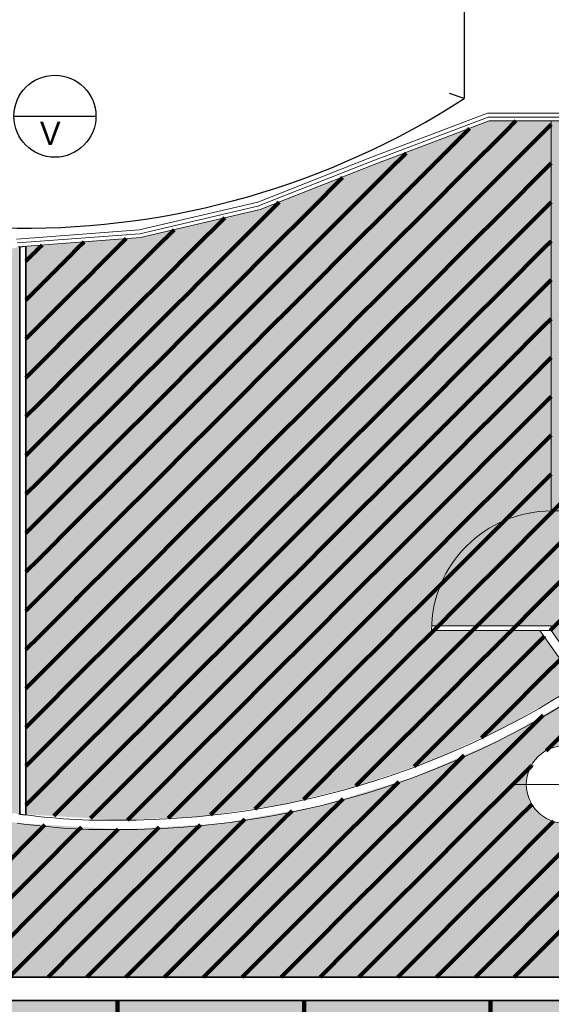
# Model space of a CAD drawing. Header units: metres. Extents: x -1 to 427, y -6 to 39.
# Tile 7 of 11: x 412.63 to 416.05, y 16.38 to 22.72. Entities that reach past the tile are written whole.
import ezdxf

# ---------------------------------------------------------------- set-up
doc = ezdxf.new("R2010")
doc.units = ezdxf.units.M
doc.linetypes.add('CONTINUA', pattern=[0])
doc.linetypes.add('PUNKT', pattern=[6.35, 0, -6.35])
for name, color, linetype, lineweight in [('P1  SOSTRE ENDERROCAT', 7, 'CONTINUA', 25), ('P1 MURS ACTUAL', 7, 'CONTINUA', 25), ('P1 MURS ENDERROCAT', 7, 'CONTINUA', 25), ('P1 PAVIMENT ENDERROCS', 7, 'CONTINUA', 25)]:
    doc.layers.add(name, color=color, linetype=linetype, lineweight=lineweight)
doc.styles.add('Century Gothic', font='txt')

# ---------------------------------------------------------------- blocks, each defined once
blk = doc.blocks.new('TRAMA_0')
at = {"layer": 'P1  SOSTRE ENDERROCAT', "color": 2, "linetype": 'CONTINUA', "lineweight": 200, "transparency": 33554687}
for p, q in [((415.75, 22), (415.8195, 22.0695)), ((415.5, 22), (415.5206, 22.0206)), ((416, 22), (416.047, 22.047)), ((415, 21.75), (415.1128, 21.8628)), ((416, 21.75), (416.047, 21.797)), ((414.5, 21.5), (414.7051, 21.7051)), ((414.25, 21.5), (414.2974, 21.5474)), ((416, 21.5), (416.047, 21.547)), ((413.75, 21.25), (413.9463, 21.4463)), ((413.5, 21.25), (413.6199, 21.3699)), ((413.25, 21.25), (413.3125, 21.3125)), ((416, 21.25), (416.047, 21.297)), ((412.75, 21.25), (412.7711, 21.2711)), ((413, 21.25), (413.0414, 21.2914)), ((416, 21), (416.047, 21.047)), ((416, 20.75), (416.047, 20.797)), ((416, 20.5), (416.047, 20.547)), ((416, 20.25), (416.047, 20.297)), ((416, 20), (416.047, 20.047)), ((416, 18.75), (416.0009, 18.7509)), ((416, 18.5), (416.1046, 18.6046)), ((415.25, 17.75), (415.487, 17.987)), ((415, 17.75), (415.0662, 17.8162)), ((416, 17.5), (416.0621, 17.5621)), ((412.75, 17.5), (412.7897, 17.5397)), ((413, 17.5), (413.0252, 17.5252)), ((413.25, 17.5), (413.2608, 17.5108)), ((413.5, 17.5), (413.5239, 17.5239)), ((413.75, 17.5), (413.7896, 17.5396))]:
    blk.add_line(p, q, dxfattribs=at)
for points in [[(415.25, 21.75), (415.5, 22), (415.5, 22)], [(415.5, 21.75), (415.75, 22), (415.75, 22)], [(415.75, 21.75), (416, 22), (416, 22)], [(414.75, 21.5), (415, 21.75), (415, 21.75)], [(415, 21.5), (415.25, 21.75), (415.25, 21.75)], [(415.25, 21.5), (415.5, 21.75), (415.5, 21.75)], [(415.5, 21.5), (415.75, 21.75), (415.75, 21.75)], [(415.75, 21.5), (416, 21.75), (416, 21.75)], [(414, 21.25), (414.25, 21.5), (414.25, 21.5)], [(414.25, 21.25), (414.5, 21.5), (414.5, 21.5)], [(414.5, 21.25), (414.75, 21.5), (414.75, 21.5)], [(414.75, 21.25), (415, 21.5), (415, 21.5)], [(415, 21.25), (415.25, 21.5), (415.25, 21.5)], [(415.25, 21.25), (415.5, 21.5), (415.5, 21.5)], [(415.5, 21.25), (415.75, 21.5), (415.75, 21.5)], [(415.75, 21.25), (416, 21.5), (416, 21.5)], [(412.667, 21.167), (412.7145, 21.2145), (412.7145, 21.2145), (412.7195, 21.2195), (412.7195, 21.2195), (412.7442, 21.2442), (412.7442, 21.2442), (412.75, 21.25), (412.75, 21.25)], [(412.75, 21), (412.8377, 21.0877), (412.8377, 21.0877), (412.8931, 21.1431), (412.8931, 21.1431), (412.9447, 21.1947), (412.9447, 21.1947), (413, 21.25), (413, 21.25)], [(413, 21), (413.0667, 21.0667), (413.0667, 21.0667), (413.1451, 21.1451), (413.1451, 21.1451), (413.25, 21.25), (413.25, 21.25)], [(413.25, 21), (413.3456, 21.0956), (413.3456, 21.0956), (413.5, 21.25), (413.5, 21.25)], [(413.5, 21), (413.546, 21.046), (413.546, 21.046), (413.75, 21.25), (413.75, 21.25)], [(413.75, 21), (414, 21.25), (414, 21.25)], [(414, 21), (414.25, 21.25), (414.25, 21.25)], [(414.25, 21), (414.5, 21.25), (414.5, 21.25)], [(414.5, 21), (414.75, 21.25), (414.75, 21.25)], [(414.75, 21), (415, 21.25), (415, 21.25)], [(415, 21), (415.25, 21.25), (415.25, 21.25)], [(415.25, 21), (415.5, 21.25), (415.5, 21.25)], [(415.5, 21), (415.75, 21.25), (415.75, 21.25)], [(415.75, 21), (416, 21.25), (416, 21.25)], [(412.667, 20.917), (412.75, 21), (412.75, 21)], [(412.75, 20.75), (412.961, 20.961), (412.961, 20.961), (413, 21), (413, 21)], [(413, 20.75), (413.0843, 20.8343), (413.0843, 20.8343), (413.2402, 20.9902), (413.2402, 20.9902), (413.25, 21), (413.25, 21)], [(413.25, 20.75), (413.4138, 20.9138), (413.4138, 20.9138), (413.5, 21), (413.5, 21)], [(413.5, 20.75), (413.5874, 20.8374), (413.5874, 20.8374), (413.7465, 20.9965), (413.7465, 20.9965), (413.75, 21), (413.75, 21)], [(413.75, 20.75), (413.761, 20.761), (413.761, 20.761), (413.9469, 20.9469), (413.9469, 20.9469), (414, 21), (414, 21)], [(414, 20.75), (414.1474, 20.8974), (414.1474, 20.8974), (414.25, 21), (414.25, 21)], [(414.25, 20.75), (414.3478, 20.8478), (414.3478, 20.8478), (414.5, 21), (414.5, 21)], [(414.5, 20.75), (414.5483, 20.7983), (414.5483, 20.7983), (414.75, 21), (414.75, 21)], [(414.75, 20.75), (415, 21), (415, 21)], [(415, 20.75), (415.25, 21), (415.25, 21)], [(415.25, 20.75), (415.5, 21), (415.5, 21)], [(415.5, 20.75), (415.75, 21), (415.75, 21)], [(415.75, 20.75), (416, 21), (416, 21)], [(412.667, 20.667), (412.75, 20.75), (412.75, 20.75)], [(412.75, 20.5), (413, 20.75), (413, 20.75)], [(413, 20.5), (413.2075, 20.7075), (413.2075, 20.7075), (413.25, 20.75), (413.25, 20.75)], [(413.25, 20.5), (413.3308, 20.5808), (413.3308, 20.5808), (413.5, 20.75), (413.5, 20.75)], [(413.5, 20.5), (413.75, 20.75), (413.75, 20.75)], [(413.75, 20.5), (413.9345, 20.6845), (413.9345, 20.6845), (414, 20.75), (414, 20.75)], [(414, 20.5), (414.1081, 20.6081), (414.1081, 20.6081), (414.25, 20.75), (414.25, 20.75)], [(414.25, 20.5), (414.2817, 20.5317), (414.2817, 20.5317), (414.5, 20.75), (414.5, 20.75)], [(414.5, 20.5), (414.7487, 20.7487), (414.7487, 20.7487), (414.75, 20.75), (414.75, 20.75)], [(414.75, 20.5), (414.9492, 20.6992), (414.9492, 20.6992), (415, 20.75), (415, 20.75)], [(415, 20.5), (415.1496, 20.6496), (415.1496, 20.6496), (415.25, 20.75), (415.25, 20.75)], [(415.25, 20.5), (415.3501, 20.6001), (415.3501, 20.6001), (415.5, 20.75), (415.5, 20.75)], [(415.5, 20.5), (415.5419, 20.5419), (415.5419, 20.5419), (415.5505, 20.5505), (415.5505, 20.5505), (415.75, 20.75), (415.75, 20.75)], [(415.75, 20.5), (415.751, 20.501), (415.751, 20.501), (416, 20.75), (416, 20.75)], [(412.667, 20.417), (412.75, 20.5), (412.75, 20.5)], [(412.75, 20.25), (413, 20.5), (413, 20.5)], [(413, 20.25), (413.25, 20.5), (413.25, 20.5)], [(413.25, 20.25), (413.4541, 20.4541), (413.4541, 20.4541), (413.5, 20.5), (413.5, 20.5)], [(413.5, 20.25), (413.5773, 20.3273), (413.5773, 20.3273), (413.75, 20.5), (413.75, 20.5)], [(413.75, 20.25), (414, 20.5), (414, 20.5)], [(414, 20.25), (414.25, 20.5), (414.25, 20.5)], [(414.25, 20.25), (414.4553, 20.4553), (414.4553, 20.4553), (414.5, 20.5), (414.5, 20.5)], [(414.5, 20.25), (414.6288, 20.3788), (414.6288, 20.3788), (414.75, 20.5), (414.75, 20.5)], [(414.75, 20.25), (414.8024, 20.3024), (414.8024, 20.3024), (415, 20.5), (415, 20.5)], [(415, 20.25), (415.25, 20.5), (415.25, 20.5)], [(415.25, 20.25), (415.5, 20.5), (415.5, 20.5)], [(415.5, 20.25), (415.75, 20.5), (415.75, 20.5)], [(415.75, 20.25), (415.9514, 20.4514), (415.9514, 20.4514), (416, 20.5), (416, 20.5)], [(412.667, 20.167), (412.75, 20.25), (412.75, 20.25)], [(412.75, 20), (413, 20.25), (413, 20.25)], [(413, 20), (413.25, 20.25), (413.25, 20.25)], [(413.25, 20), (413.5, 20.25), (413.5, 20.25)], [(413.5, 20), (413.7006, 20.2006), (413.7006, 20.2006), (413.75, 20.25), (413.75, 20.25)], [(413.75, 20), (413.8239, 20.0739), (413.8239, 20.0739), (414, 20.25), (414, 20.25)], [(414, 20), (414.25, 20.25), (414.25, 20.25)], [(414.25, 20), (414.5, 20.25), (414.5, 20.25)], [(414.5, 20), (414.75, 20.25), (414.75, 20.25)], [(414.75, 20), (414.9029, 20.1529), (414.9029, 20.1529), (414.976, 20.226), (414.976, 20.226), (415, 20.25), (415, 20.25)], [(415, 20), (415.1496, 20.1496), (415.1496, 20.1496), (415.25, 20.25), (415.25, 20.25)], [(415.25, 20), (415.3231, 20.0731), (415.3231, 20.0731), (415.5, 20.25), (415.5, 20.25)], [(415.5, 20), (415.75, 20.25), (415.75, 20.25)], [(415.75, 20), (416, 20.25), (416, 20.25)], [(412.667, 19.917), (412.75, 20), (412.75, 20)], [(412.75, 19.75), (413, 20), (413, 20)], [(413, 19.75), (413.25, 20), (413.25, 20)], [(413.25, 19.75), (413.5, 20), (413.5, 20)], [(413.5, 19.75), (413.75, 20), (413.75, 20)], [(413.75, 19.75), (413.9471, 19.9471), (413.9471, 19.9471), (414, 20), (414, 20)], [(414, 19.75), (414.0704, 19.8204), (414.0704, 19.8204), (414.25, 20), (414.25, 20)], [(414.25, 19.75), (414.2639, 19.7639), (414.2639, 19.7639), (414.5, 20), (414.5, 20)], [(414.5, 19.75), (414.75, 20), (414.75, 20)], [(414.75, 19.75), (415, 20), (415, 20)], [(415, 19.75), (415.25, 20), (415.25, 20)], [(415.25, 19.75), (415.4967, 19.9967), (415.4967, 19.9967), (415.5, 20), (415.5, 20)], [(415.5, 19.75), (415.6703, 19.9203), (415.6703, 19.9203), (415.75, 20), (415.75, 20)], [(415.75, 19.75), (415.8439, 19.8439), (415.8439, 19.8439), (416, 20), (416, 20)], [(416, 19.75), (416.0174, 19.7674), (416.0174, 19.7674), (416.047, 19.797)], [(412.667, 19.667), (412.75, 19.75), (412.75, 19.75)], [(412.75, 19.5), (413, 19.75), (413, 19.75)], [(413, 19.5), (413.25, 19.75), (413.25, 19.75)], [(413.25, 19.5), (413.5, 19.75), (413.5, 19.75)], [(413.5, 19.5), (413.75, 19.75), (413.75, 19.75)], [(413.75, 19.5), (414, 19.75), (414, 19.75)], [(414, 19.5), (414.1937, 19.6937), (414.1937, 19.6937), (414.25, 19.75), (414.25, 19.75)], [(414.25, 19.5), (414.3169, 19.5669), (414.3169, 19.5669), (414.5, 19.75), (414.5, 19.75)], [(414.5, 19.5), (414.75, 19.75), (414.75, 19.75)], [(414.75, 19.5), (415, 19.75), (415, 19.75)], [(415, 19.5), (415.25, 19.75), (415.25, 19.75)], [(415.25, 19.5), (415.5, 19.75), (415.5, 19.75)], [(415.5, 19.5), (415.75, 19.75), (415.75, 19.75)], [(415.75, 19.5), (416, 19.75), (416, 19.75)], [(416, 19.5), (416.191, 19.691), (416.191, 19.691), (416.25, 19.75), (416.25, 19.75)], [(412.667, 19.417), (412.75, 19.5), (412.75, 19.5)], [(412.75, 19.25), (413, 19.5), (413, 19.5)], [(413, 19.25), (413.25, 19.5), (413.25, 19.5)], [(413.25, 19.25), (413.5, 19.5), (413.5, 19.5)], [(413.5, 19.25), (413.6249, 19.3749), (413.6249, 19.3749), (413.75, 19.5), (413.75, 19.5)], [(413.75, 19.25), (414, 19.5), (414, 19.5)], [(414, 19.25), (414.25, 19.5), (414.25, 19.5)], [(414.25, 19.25), (414.4402, 19.4402), (414.4402, 19.4402), (414.5, 19.5), (414.5, 19.5)], [(414.5, 19.25), (414.5635, 19.3135), (414.5635, 19.3135), (414.75, 19.5), (414.75, 19.5)], [(414.75, 19.25), (415, 19.5), (415, 19.5)], [(415, 19.25), (415.25, 19.5), (415.25, 19.5)], [(415.25, 19.25), (415.5, 19.5), (415.5, 19.5)], [(415.5, 19.25), (415.75, 19.5), (415.75, 19.5)], [(415.75, 19.25), (416, 19.5), (416, 19.5)], [(416, 19.25), (416.25, 19.5), (416.25, 19.5)], [(412.667, 19.167), (412.75, 19.25), (412.75, 19.25)], [(412.75, 19), (413, 19.25), (413, 19.25)], [(413, 19), (413.25, 19.25), (413.25, 19.25)], [(413.25, 19), (413.5, 19.25), (413.5, 19.25)], [(413.5, 19), (413.75, 19.25), (413.75, 19.25)], [(413.75, 19), (414, 19.25), (414, 19.25)], [(414, 19), (414.25, 19.25), (414.25, 19.25)], [(414.25, 19), (414.5, 19.25), (414.5, 19.25)], [(414.5, 19), (414.6868, 19.1868), (414.6868, 19.1868), (414.75, 19.25), (414.75, 19.25)], [(414.75, 19), (414.81, 19.06), (414.81, 19.06), (415, 19.25), (415, 19.25)], [(415, 19), (415.25, 19.25), (415.25, 19.25)], [(415.25, 19), (415.5, 19.25), (415.5, 19.25)], [(415.5, 19), (415.75, 19.25), (415.75, 19.25)], [(415.75, 19), (416, 19.25), (416, 19.25)], [(416, 19), (416.25, 19.25), (416.25, 19.25)], [(412.667, 18.917), (412.75, 19), (412.75, 19)], [(412.75, 18.75), (412.9859, 18.9859), (412.9859, 18.9859), (413, 19), (413, 19)], [(413, 18.75), (413.25, 19), (413.25, 19)], [(413.25, 18.75), (413.5, 19), (413.5, 19)], [(413.5, 18.75), (413.75, 19), (413.75, 19)], [(413.75, 18.75), (414, 19), (414, 19)], [(414, 18.75), (414.25, 19), (414.25, 19)], [(414.25, 18.75), (414.5, 19), (414.5, 19)], [(414.5, 18.75), (414.75, 19), (414.75, 19)], [(414.75, 18.75), (414.9333, 18.9333), (414.9333, 18.9333), (415, 19), (415, 19)], [(415, 18.75), (415.0566, 18.8066), (415.0566, 18.8066), (415.25, 19), (415.25, 19)], [(415.25, 18.75), (415.5, 19), (415.5, 19)], [(415.5, 18.75), (415.75, 19), (415.75, 19)], [(415.75, 18.75), (416, 19), (416, 19)], [(416.0395, 18.7895), (416.25, 19), (416.25, 19)], [(412.667, 18.667), (412.75, 18.75), (412.75, 18.75)], [(412.75, 18.5), (413, 18.75), (413, 18.75)], [(413, 18.5), (413.25, 18.75), (413.25, 18.75)], [(413.25, 18.5), (413.5, 18.75), (413.5, 18.75)], [(413.5, 18.5), (413.75, 18.75), (413.75, 18.75)], [(413.75, 18.5), (414, 18.75), (414, 18.75)], [(414, 18.5), (414.25, 18.75), (414.25, 18.75)], [(414.25, 18.5), (414.5, 18.75), (414.5, 18.75)], [(414.5, 18.5), (414.75, 18.75), (414.75, 18.75)], [(414.75, 18.5), (415, 18.75), (415, 18.75)], [(415, 18.5), (415.1798, 18.6798), (415.1798, 18.6798), (415.25, 18.75), (415.25, 18.75)], [(415.25, 18.5), (415.3031, 18.5531), (415.3031, 18.5531), (415.5, 18.75), (415.5, 18.75)], [(415.5, 18.5), (415.75, 18.75), (415.75, 18.75)], [(415.75, 18.5), (416, 18.75), (416, 18.75)], [(412.667, 18.417), (412.75, 18.5), (412.75, 18.5)], [(412.75, 18.25), (413, 18.5), (413, 18.5)], [(413, 18.25), (413.25, 18.5), (413.25, 18.5)], [(413.25, 18.25), (413.5, 18.5), (413.5, 18.5)], [(413.5, 18.25), (413.75, 18.5), (413.75, 18.5)], [(413.75, 18.25), (414, 18.5), (414, 18.5)], [(414, 18.25), (414.25, 18.5), (414.25, 18.5)], [(414.25, 18.25), (414.5, 18.5), (414.5, 18.5)], [(414.5, 18.25), (414.75, 18.5), (414.75, 18.5)], [(414.75, 18.25), (415, 18.5), (415, 18.5)], [(415, 18.25), (415.25, 18.5), (415.25, 18.5)], [(415.25, 18.25), (415.4264, 18.4264), (415.4264, 18.4264), (415.5, 18.5), (415.5, 18.5)], [(415.5, 18.25), (415.5496, 18.2996), (415.5496, 18.2996), (415.75, 18.5), (415.75, 18.5)], [(415.75, 18.25), (416, 18.5), (416, 18.5)], [(412.667, 18.167), (412.75, 18.25), (412.75, 18.25)], [(412.75, 18), (413, 18.25), (413, 18.25)], [(413, 18), (413.25, 18.25), (413.25, 18.25)], [(413.25, 18), (413.5, 18.25), (413.5, 18.25)], [(413.5, 18), (413.75, 18.25), (413.75, 18.25)], [(413.75, 18), (414, 18.25), (414, 18.25)], [(414, 18), (414.25, 18.25), (414.25, 18.25)], [(414.25, 18), (414.5, 18.25), (414.5, 18.25)], [(414.5, 18), (414.75, 18.25), (414.75, 18.25)], [(414.75, 18), (415, 18.25), (415, 18.25)], [(415, 18), (415.25, 18.25), (415.25, 18.25)], [(415.25, 18), (415.5, 18.25), (415.5, 18.25)], [(415.5995, 18.0995), (415.6729, 18.1729), (415.6729, 18.1729), (415.75, 18.25), (415.75, 18.25)], [(415.75, 18), (415.7962, 18.0462), (415.7962, 18.0462), (415.9957, 18.2457)], [(416.0154, 18.0154), (416.25, 18.25), (416.25, 18.25)], [(412.667, 17.917), (412.75, 18), (412.75, 18)], [(412.75, 17.75), (413, 18), (413, 18)], [(413, 17.75), (413.25, 18), (413.25, 18)], [(413.25, 17.75), (413.5, 18), (413.5, 18)], [(413.5, 17.75), (413.75, 18), (413.75, 18)], [(413.75, 17.75), (414, 18), (414, 18)], [(414, 17.75), (414.25, 18), (414.25, 18)], [(414.25, 17.75), (414.5, 18), (414.5, 18)], [(414.5, 17.75), (414.75, 18), (414.75, 18)], [(414.7904, 17.7904), (415, 18), (415, 18)], [(415.1643, 17.9143), (415.25, 18), (415.25, 18)], [(415.5, 17.75), (415.75, 18), (415.75, 18)], [(415.75, 17.75), (415.9194, 17.9194), (415.9194, 17.9194), (415.9211, 17.9211)], [(412.667, 17.667), (412.75, 17.75), (412.75, 17.75)], [(412.8465, 17.5965), (413, 17.75), (413, 17.75)], [(413.0825, 17.5825), (413.25, 17.75), (413.25, 17.75)], [(413.3205, 17.5705), (413.5, 17.75), (413.5, 17.75)], [(413.582, 17.582), (413.75, 17.75), (413.75, 17.75)], [(413.8541, 17.6041), (414, 17.75), (414, 17.75)], [(414.1396, 17.6396), (414.25, 17.75), (414.25, 17.75)], [(414.453, 17.703), (414.5, 17.75), (414.5, 17.75)], [(414.75, 17.5), (414.824, 17.574), (414.824, 17.574), (415, 17.75), (415, 17.75)], [(415, 17.5), (415.0746, 17.5746), (415.0746, 17.5746), (415.25, 17.75), (415.25, 17.75)], [(415.25, 17.5), (415.3252, 17.5752), (415.3252, 17.5752), (415.5, 17.75), (415.5, 17.75)], [(415.5, 17.5), (415.5758, 17.5758), (415.5758, 17.5758), (415.75, 17.75), (415.75, 17.75)], [(414.5, 17.5), (414.5734, 17.5734), (414.5734, 17.5734), (414.7074, 17.7074)], [(414.25, 17.5), (414.3228, 17.5728), (414.3228, 17.5728), (414.3793, 17.6293)], [(415.75, 17.5), (415.8265, 17.5765), (415.8265, 17.5765), (415.9236, 17.6736)], [(414, 17.5), (414.0722, 17.5722), (414.0722, 17.5722), (414.075, 17.575)], [(412.5, 17.25), (412.75, 17.5), (412.75, 17.5)], [(412.75, 17.25), (413, 17.5), (413, 17.5)], [(413, 17.25), (413.25, 17.5), (413.25, 17.5)], [(413.25, 17.25), (413.5, 17.5), (413.5, 17.5)], [(413.5, 17.25), (413.75, 17.5), (413.75, 17.5)], [(413.75, 17.25), (414, 17.5), (414, 17.5)], [(414, 17.25), (414.25, 17.5), (414.25, 17.5)], [(414.25, 17.25), (414.5, 17.5), (414.5, 17.5)], [(414.5, 17.25), (414.75, 17.5), (414.75, 17.5)], [(414.75, 17.25), (415, 17.5), (415, 17.5)], [(415, 17.25), (415.25, 17.5), (415.25, 17.5)], [(415.25, 17.25), (415.5, 17.5), (415.5, 17.5)], [(415.5, 17.25), (415.75, 17.5), (415.75, 17.5)], [(415.75, 17.25), (416, 17.5), (416, 17.5)], [(416, 17.25), (416.25, 17.5), (416.25, 17.5)], [(412.5, 17), (412.75, 17.25), (412.75, 17.25)], [(412.75, 17), (413, 17.25), (413, 17.25)], [(413, 17), (413.25, 17.25), (413.25, 17.25)], [(413.25, 17), (413.5, 17.25), (413.5, 17.25)], [(413.5, 17), (413.75, 17.25), (413.75, 17.25)], [(413.75, 17), (414, 17.25), (414, 17.25)], [(414, 17), (414.25, 17.25), (414.25, 17.25)], [(414.25, 17), (414.5, 17.25), (414.5, 17.25)], [(414.5, 17), (414.75, 17.25), (414.75, 17.25)], [(414.75, 17), (415, 17.25), (415, 17.25)], [(415, 17), (415.25, 17.25), (415.25, 17.25)], [(415.25, 17), (415.5, 17.25), (415.5, 17.25)], [(415.5, 17), (415.75, 17.25), (415.75, 17.25)], [(415.75, 17), (416, 17.25), (416, 17.25)], [(416, 17), (416.25, 17.25), (416.25, 17.25)], [(412.5, 16.75), (412.75, 17), (412.75, 17)], [(412.75, 16.75), (413, 17), (413, 17)], [(413, 16.75), (413.25, 17), (413.25, 17)], [(413.25, 16.75), (413.5, 17), (413.5, 17)], [(413.5, 16.75), (413.75, 17), (413.75, 17)], [(413.75, 16.75), (414, 17), (414, 17)], [(414, 16.75), (414.25, 17), (414.25, 17)], [(414.25, 16.75), (414.5, 17), (414.5, 17)], [(414.5, 16.75), (414.75, 17), (414.75, 17)], [(414.75, 16.75), (415, 17), (415, 17)], [(415, 16.75), (415.25, 17), (415.25, 17)], [(415.25, 16.75), (415.5, 17), (415.5, 17)], [(415.5, 16.75), (415.75, 17), (415.75, 17)], [(415.75, 16.75), (416, 17), (416, 17)], [(416, 16.75), (416.25, 17), (416.25, 17)], [(412.5595, 16.5595), (412.75, 16.75), (412.75, 16.75)], [(412.8095, 16.5595), (413, 16.75), (413, 16.75)], [(413.0595, 16.5595), (413.25, 16.75), (413.25, 16.75)], [(413.3095, 16.5595), (413.5, 16.75), (413.5, 16.75)], [(413.5595, 16.5595), (413.75, 16.75), (413.75, 16.75)], [(413.8095, 16.5595), (414, 16.75), (414, 16.75)], [(414.0595, 16.5595), (414.25, 16.75), (414.25, 16.75)], [(414.3095, 16.5595), (414.5, 16.75), (414.5, 16.75)], [(414.5595, 16.5595), (414.75, 16.75), (414.75, 16.75)], [(414.8095, 16.5595), (415, 16.75), (415, 16.75)], [(415.0595, 16.5595), (415.25, 16.75), (415.25, 16.75)], [(415.3095, 16.5595), (415.5, 16.75), (415.5, 16.75)], [(415.5595, 16.5595), (415.75, 16.75), (415.75, 16.75)], [(415.8095, 16.5595), (416, 16.75), (416, 16.75)]]:
    blk.add_lwpolyline(points, dxfattribs=at)

msp = doc.modelspace()

# ---------------------------------------------------------------- hatches: boundary and pattern name
at = {"layer": 'P1 PAVIMENT ENDERROCS', "linetype": 'CONTINUA', "lineweight": 25, "true_color": 0xdede85, "transparency": 33554687}
h = msp.add_hatch(color=41, dxfattribs=at)
h.paths.add_polyline_path([(404.287, 24.3395), (404.287, 23.5395), (404.237, 23.5395), (404.237, 24.3351)], flags=16)
h.paths.add_polyline_path([(418.2984, 17.3295), (418.2958, 17.2995), (417.5284, 17.2995), (417.5284, 17.3295)], flags=16)
h.paths.add_polyline_path([(420.8855, 17.5733), (420.8326, 17.6068), (420.7897, 17.6525), (420.7595, 17.7074), (420.744, 17.7681), (420.744, 17.8308), (420.7595, 17.8915), (420.7897, 17.9464), (420.8326, 17.9921), (420.8855, 18.0257), (420.9451, 18.045), (420.992, 18.048), (420.992, 18.052), (421.0692, 18.0372), (421.1259, 18.0105), (421.1742, 17.9706), (421.2111, 17.9199), (421.2341, 17.8616), (421.242, 17.7995), (421.2341, 17.7373), (421.2111, 17.679), (421.1742, 17.6283), (421.1259, 17.5884), (421.0692, 17.5617), (421.0077, 17.55), (421.0077, 17.5336)], flags=16)
h.paths.add_polyline_path([(421.417, 19.1004), (420.617, 19.1004), (420.6199, 19.1304), (421.417, 19.1304)], flags=16)
h.paths.add_polyline_path([(421.507, 22.7332), (422.304, 22.7332), (422.307, 22.7032), (421.507, 22.7032)], flags=16)
h.paths.add_polyline_path([(421.417, 19.1004), (421.507, 22.7332), (421.0077, 17.5095), (421.0077, 17.5336), (421.0819, 17.5095), (421.417, 17.5095)])
h.paths.add_polyline_path([(418.2984, 17.3295), (420.8855, 17.5733), (421.417, 19.1004), (421.447, 19.1004), (421.447, 17.5095), (421.7051, 17.5095), (421.7051, 17.4895), (422.5051, 17.4895), (422.5051, 17.5095), (424.6251, 17.5095), (425.425, 21.3695), (424.5281, 21.3695), (424.5281, 22.4095), (421.507, 22.4095), (421.507, 19.9004), (421.417, 19.9004), (421.327, 19.8915), (421.327, 22.7032), (421.507, 22.7032), (421.507, 22.5295), (424.6481, 22.5295), (424.6481, 21.4195), (425.4354, 21.4195), (426.8114, 28.0595), (421.507, 28.0595), (421.507, 23.5032), (421.327, 23.5032), (421.327, 23.8995), (421.242, 23.8995), (421.2341, 23.8373), (421.2111, 23.779), (421.1742, 23.7283), (421.1259, 23.6884), (421.0692, 23.6617), (420.992, 23.647), (420.992, 23.6509), (420.9451, 23.6539), (420.8855, 23.6733), (420.8326, 23.7068), (420.7897, 23.7525), (420.7595, 23.8074), (420.744, 23.8681), (420.744, 23.9308), (420.7595, 23.9915), (420.7897, 24.0464), (420.8326, 24.0921), (420.8855, 24.1257), (420.9451, 24.145), (420.992, 24.148), (420.992, 24.2295), (417.447, 24.2295), (417.447, 23.4895), (416.517, 23.4895), (416.517, 22.0695), (415.647, 22.0695), (414.9083, 21.7895), (414.1734, 21.4995), (413.4042, 21.3195), (412.667, 21.2633), (412.667, 17.6071), (413.2796, 17.5695), (413.7971, 17.5944), (414.3098, 17.6689), (414.813, 17.7923), (415.302, 17.9635), (415.7724, 18.1809), (416.2196, 18.4424), (415.9734, 18.7895), (415.2649, 18.7895), (415.2796, 18.8195), (416.0469, 18.8195), (416.0469, 18.7895), (416.3044, 18.4265), (415.7513, 18.1025), (415.164, 17.8458), (414.5505, 17.6598), (413.9195, 17.5472), (413.2804, 17.5095), (412.6123, 17.5506), (411.8816, 17.692), (411.1764, 17.9319), (410.5105, 18.2658), (410.5308, 18.3035), (410.6143, 18.2758), (410.687, 18.2344), (410.8375, 18.1548), (410.9905, 18.08), (411.1458, 18.0101), (411.3033, 17.9451), (411.4627, 17.8851), (411.6239, 17.8302), (411.7868, 17.7805), (411.9512, 17.7359), (412.1169, 17.6965), (412.2837, 17.6623), (412.4516, 17.6335), (412.6202, 17.61), (412.6202, 17.61), (412.627, 21.2603), (412.6165, 21.2595), (411.2034, 20.8195), (410.3864, 20.7495), (409.747, 21.1763), (409.747, 18.1095), (409.627, 18.1095), (409.627, 22.1096), (409.5908, 22.1096), (409.1249, 22.4863), (408.6174, 22.8048), (408.0755, 23.0604), (407.507, 23.2495), (407.507, 24.1249), (407.457, 24.1249), (407.457, 24.1187), (406.177, 24.1187), (406.177, 23.4195), (404.287, 23.4195), (404.287, 23.5395), (404.337, 23.5395), (404.337, 28.0595), (401.257, 28.0595), (400.3615, 23.5395), (403.487, 23.5395), (403.487, 23.4195), (400.3377, 23.4195), (398.297, 13.1195), (423.7153, 13.1195), (424.594, 17.3595), (418.301, 17.3595)])
h.paths.add_polyline_path([(410.5719, 13.5319), (410.5435, 13.5877), (410.5337, 13.6495), (410.5435, 13.7113), (410.5719, 13.767), (410.6162, 13.8113), (410.6719, 13.8397), (410.7337, 13.8495), (410.7955, 13.8397), (410.8513, 13.8113), (410.8955, 13.767), (410.9239, 13.7113), (410.9337, 13.6495), (410.9239, 13.5877), (410.8955, 13.5319), (410.8513, 13.4877), (410.7955, 13.4592), (410.7337, 13.4495), (410.6719, 13.4592), (410.6162, 13.4877)], flags=16)
h.paths.add_polyline_path([(409.7841, 18.319), (409.7991, 18.3248), (409.7991, 18.319)], flags=16)
h.paths.add_polyline_path([(405.6752, 13.767), (405.7194, 13.8113), (405.7752, 13.8397), (405.837, 13.8495), (405.8988, 13.8397), (405.9545, 13.8113), (405.9988, 13.767), (406.0272, 13.7113), (406.037, 13.6495), (406.0272, 13.5877), (405.9988, 13.5319), (405.9545, 13.4877), (405.8988, 13.4592), (405.837, 13.4495), (405.7752, 13.4592), (405.7194, 13.4877), (405.6752, 13.5319), (405.6468, 13.5877), (405.637, 13.6495), (405.6468, 13.7113)], flags=16)
h.paths.add_polyline_path([(405.9142, 18.0372), (405.9709, 18.0105), (406.0192, 17.9706), (406.0561, 17.9199), (406.0791, 17.8616), (406.087, 17.7995), (406.0791, 17.7373), (406.0561, 17.679), (406.0192, 17.6283), (405.9709, 17.5884), (405.9142, 17.5617), (405.837, 17.547), (405.837, 17.5509), (405.7901, 17.5539), (405.7305, 17.5733), (405.6776, 17.6068), (405.6347, 17.6525), (405.6045, 17.7074), (405.589, 17.7681), (405.589, 17.8308), (405.6045, 17.8915), (405.6347, 17.9464), (405.6776, 17.9921), (405.7305, 18.0257), (405.7901, 18.045), (405.837, 18.048), (405.837, 18.052)], flags=16)
h.paths.add_polyline_path([(401.2761, 23.739), (401.2392, 23.6883), (401.1909, 23.6484), (401.1342, 23.6217), (401.057, 23.607), (401.057, 23.6109), (401.0101, 23.6139), (400.9505, 23.6333), (400.8976, 23.6668), (400.8547, 23.7125), (400.8245, 23.7674), (400.809, 23.8281), (400.809, 23.8908), (400.8245, 23.9515), (400.8547, 24.0064), (400.8976, 24.0521), (400.9505, 24.0857), (401.0101, 24.105), (401.057, 24.108), (401.057, 24.112), (401.1342, 24.0972), (401.1909, 24.0705), (401.2392, 24.0306), (401.2761, 23.9799), (401.2991, 23.9216), (401.307, 23.8595), (401.2991, 23.7973)], flags=16)
h.paths.add_polyline_path([(400.7545, 17.7074), (400.739, 17.7681), (400.739, 17.8308), (400.7545, 17.8915), (400.7847, 17.9464), (400.8276, 17.9921), (400.8805, 18.0257), (400.9401, 18.045), (400.987, 18.048), (400.987, 18.052), (401.0642, 18.0372), (401.1209, 18.0105), (401.1692, 17.9706), (401.2061, 17.9199), (401.2291, 17.8616), (401.237, 17.7995), (401.2291, 17.7373), (401.2061, 17.679), (401.1692, 17.6283), (401.1209, 17.5884), (401.0642, 17.5617), (400.987, 17.547), (400.987, 17.5509), (400.9401, 17.5539), (400.8805, 17.5733), (400.8276, 17.6068), (400.7847, 17.6525)], flags=16)
h.paths.add_polyline_path([(412.3651, 16.5595), (417.5284, 16.5595), (417.6151, 16.567), (417.6151, 16.4095), (412.3651, 16.4095)], flags=16)
h.paths.add_polyline_path([(415.9347, 17.9464), (415.9776, 17.9921), (416.0305, 18.0257), (416.0901, 18.045), (416.137, 18.048), (416.137, 18.052), (416.2142, 18.0372), (416.2709, 18.0105), (416.3192, 17.9706), (416.3561, 17.9199), (416.3791, 17.8616), (416.387, 17.7995), (416.3791, 17.7373), (416.3561, 17.679), (416.3192, 17.6283), (416.2709, 17.5884), (416.2142, 17.5617), (416.137, 17.547), (416.137, 17.5509), (416.0901, 17.5539), (416.0305, 17.5733), (415.9776, 17.6068), (415.9347, 17.6525), (415.9045, 17.7074), (415.889, 17.7681), (415.889, 17.8308), (415.9045, 17.8915)], flags=16)
h.paths.add_polyline_path([(421.192, 14.5695), (421.1822, 14.5077), (421.1538, 14.4519), (421.1095, 14.4077), (421.0538, 14.3792), (420.992, 14.3695), (420.9302, 14.3792), (420.8744, 14.4077), (420.8302, 14.4519), (420.8018, 14.5077), (420.792, 14.5695), (420.8018, 14.6313), (420.8302, 14.687), (420.8744, 14.7313), (420.9302, 14.7597), (420.992, 14.7695), (421.0538, 14.7597), (421.1095, 14.7313), (421.1538, 14.687), (421.1822, 14.6313)], flags=16)
h.paths.add_polyline_path([(415.9468, 13.7113), (415.9752, 13.767), (416.0194, 13.8113), (416.0752, 13.8397), (416.137, 13.8495), (416.1988, 13.8397), (416.2545, 13.8113), (416.2988, 13.767), (416.3272, 13.7113), (416.337, 13.6495), (416.3272, 13.5877), (416.2988, 13.5319), (416.2545, 13.4877), (416.1988, 13.4592), (416.137, 13.4495), (416.0752, 13.4592), (416.0194, 13.4877), (415.9752, 13.5319), (415.9468, 13.5877), (415.937, 13.6495)], flags=16)
h.paths.add_polyline_path([(410.5315, 17.9464), (410.5744, 17.9921), (410.6273, 18.0257), (410.6869, 18.045), (410.7337, 18.048), (410.7337, 18.052), (410.811, 18.0372), (410.8677, 18.0105), (410.916, 17.9706), (410.9528, 17.9199), (410.9759, 17.8616), (410.9837, 17.7995), (410.9759, 17.7373), (410.9528, 17.679), (410.916, 17.6283), (410.8677, 17.5884), (410.811, 17.5617), (410.7337, 17.547), (410.7337, 17.5509), (410.6869, 17.5539), (410.6273, 17.5733), (410.5744, 17.6068), (410.5315, 17.6525), (410.5013, 17.7074), (410.4857, 17.7681), (410.4857, 17.8308), (410.5013, 17.8915)], flags=16)
h.paths.add_polyline_path([(400.787, 13.6495), (400.7968, 13.7113), (400.8252, 13.767), (400.8694, 13.8113), (400.9252, 13.8397), (400.987, 13.8495), (401.0488, 13.8397), (401.1045, 13.8113), (401.1488, 13.767), (401.1772, 13.7113), (401.187, 13.6495), (401.1772, 13.5877), (401.1488, 13.5319), (401.1045, 13.4877), (401.0488, 13.4592), (400.987, 13.4495), (400.9252, 13.4592), (400.8694, 13.4877), (400.8252, 13.5319), (400.7968, 13.5877)], flags=16)
h.paths.add_polyline_path([(418.2984, 17.3295), (418.2984, 17.3595), (417.4951, 17.3595), (417.4951, 17.5095), (421.0077, 17.5095), (421.507, 22.7332), (421.417, 19.1004), (420.8855, 17.5733)], flags=16)

# ---------------------------------------------------------------- linework, layer by layer
at = {"layer": 'P1  SOSTRE ENDERROCAT', "lineweight": 200, "transparency": 33554687}
for p, q in [((413.257, 13.1195), (413.257, 16.4095)), ((414.457, 13.1195), (414.457, 16.4095)), ((415.657, 13.1195), (415.657, 16.4095))]:
    msp.add_line(p, q, dxfattribs=at)
at = {"layer": 'P1  SOSTRE ENDERROCAT', "color": 52, "linetype": 'CONTINUA', "lineweight": 13, "transparency": 33554687}
msp.add_lwpolyline([(401.257, 28.0595), (404.337, 28.0595), (404.337, 23.4195), (406.177, 23.4195), (407.507, 23.2495), (408.0574, 23.0676), (408.6881, 22.7653), (409.2309, 22.4085), (409.5701, 22.1284), (409.5908, 22.1096), (409.627, 22.1096), (409.627, 16.4095), (417.6151, 16.4095), (417.6151, 16.5595), (417.4951, 16.5595), (417.4951, 17.3595), (424.594, 17.3595), (423.7153, 13.1195), (398.297, 13.1195), (401.257, 28.0595)], close=True, dxfattribs=at)
at = {"layer": 'P1 MURS ACTUAL', "color": 180, "linetype": 'PUNKT', "transparency": 33554687}
msp.add_line((415.487, 22.2138), (409.747, 24.1595), dxfattribs=at)
at = {"layer": 'P1 MURS ACTUAL', "color": 180, "transparency": 33554687}
msp.add_line((415.487, 23.4895), (415.487, 22.2138), dxfattribs=at)
at = {"layer": 'P1 MURS ACTUAL', "lineweight": 13, "transparency": 33554687}
for p, q in [((414.8905, 21.8362), (415.6378, 22.1195)), ((415.6378, 22.1195), (416.517, 22.1195)), ((414.8994, 21.8128), (415.6424, 22.0945)), ((414.9083, 21.7895), (415.647, 22.0695)), ((415.6424, 22.0945), (416.467, 22.0945)), ((415.647, 22.0695), (416.047, 22.0695)), ((416.047, 22.0695), (416.047, 19.5595)), ((416.047, 22.0695), (416.517, 22.0695)), ((414.8899, 21.836), (414.1585, 21.5473)), ((414.8991, 21.8127), (414.1642, 21.5227)), ((414.9083, 21.7895), (414.1734, 21.4995)), ((414.1585, 21.5473), (413.3966, 21.369)), ((414.1677, 21.5238), (413.4004, 21.3442)), ((414.1734, 21.4995), (413.4042, 21.3195)), ((413.3966, 21.369), (412.607, 21.3089)), ((413.4004, 21.3442), (412.6118, 21.2842)), ((413.4042, 21.3195), (412.6165, 21.2595)), ((416.047, 19.5595), (416.517, 19.5595)), ((415.2769, 18.7895), (416.0469, 18.7895)), ((415.2775, 18.8195), (416.0469, 18.8195)), ((415.9734, 18.7895), (416.2196, 18.4424)), ((416.0469, 18.7895), (416.0469, 18.8195)), ((416.0469, 18.7895), (416.3044, 18.4265)), ((417.6151, 16.5595), (412.3651, 16.5595)), ((415.937, 16.4095), (412.3651, 16.4095)), ((417.6151, 16.4095), (415.987, 16.4095))]:
    msp.add_line(p, q, dxfattribs=at)
at = {"layer": 'P1 MURS ACTUAL', "color": 7, "linetype": 'CONTINUA', "lineweight": 25, "transparency": 33554687}
msp.add_line((412.5893, 22.1002), (413.1173, 22.1002), dxfattribs=at)
at = {"layer": 'P1 MURS ACTUAL', "transparency": 33554687}
for p, q in [((412.627, 21.2603), (412.667, 21.2633)), ((412.627, 17.609), (412.627, 21.2603)), ((412.667, 21.2633), (412.667, 17.6035)), ((412.627, 17.609), (412.667, 17.6035))]:
    msp.add_line(p, q, dxfattribs=at)
at = {"layer": 'P1 MURS ACTUAL', "color": 180, "linetype": 'CONTINUA', "lineweight": 13, "transparency": 33554687}
msp.add_line((415.787, 17.7995), (416.487, 17.7995), dxfattribs=at)
at = {"layer": 'P1 MURS ACTUAL', "color": 7, "linetype": 'CONTINUA', "lineweight": 25, "transparency": 33554687}
msp.add_circle((412.8533, 22.1002), 0.264, dxfattribs=at)
at = {"layer": 'P1 MURS ACTUAL', "lineweight": 13, "transparency": 33554687}
msp.add_circle((416.137, 17.7995), 0.25, dxfattribs=at)
at = {"layer": 'P1 MURS ACTUAL', "color": 180, "transparency": 33554687}
msp.add_arc((412.6518, 26.6124), 5.2332, 236.28434, 302.80462, dxfattribs=at)
at = {"layer": 'P1 MURS ACTUAL', "lineweight": 13, "transparency": 33554687}
for centre, radius, start, end in [((416.047, 18.7895), 0.77, 90, 180), ((413.2796, 22.9568), 5.3873, 270, 303.07426), ((413.2796, 22.9568), 5.4473, 270, 303.73027), ((413.1964, 21.6028), 4.0342, 261.78867, 271.18201), ((413.1964, 21.6028), 4.0942, 261.78867, 271.18201)]:
    msp.add_arc(centre, radius, start, end, dxfattribs=at)
at = {"layer": 'P1 MURS ENDERROCAT', "color": 2, "linetype": 'CONTINUA', "lineweight": 35, "transparency": 33554687}
for p, q in [((412.627, 21.2603), (412.627, 17.609)), ((412.667, 21.2633), (412.667, 17.6121))]:
    msp.add_line(p, q, dxfattribs=at)
msp.add_lwpolyline([(412.3651, 16.5595), (417.6151, 16.5595), (417.6151, 16.4095), (412.3651, 16.4095), (412.3651, 16.5595)], close=True, dxfattribs=at)

# ---------------------------------------------------------------- block references
at = {"layer": 'P1  SOSTRE ENDERROCAT', "color": 2, "linetype": 'CONTINUA', "lineweight": 200, "transparency": 33554687}
msp.add_blockref('TRAMA_0', (0, 0), dxfattribs=at)

# ---------------------------------------------------------------- texts
at = {"layer": 'P1 MURS ACTUAL', "color": 7, "linetype": 'CONTINUA', "lineweight": 25, "transparency": 33554687, "insert": (412.7568, 21.9156), "char_height": 0.15, "width": 0.2225, "attachment_point": 7, "style": 'Century Gothic'}
msp.add_mtext('V', dxfattribs=at)

doc.saveas('drawing.dxf')
